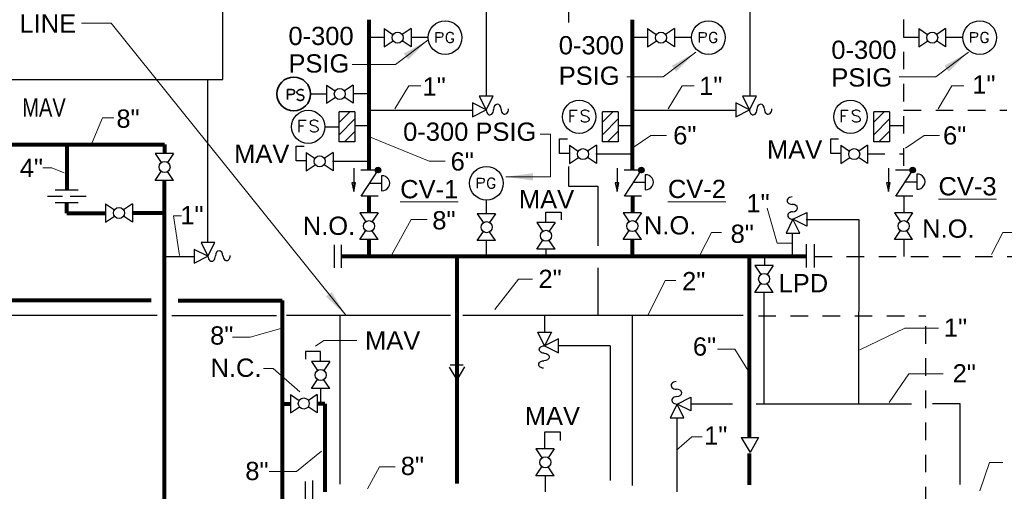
# Model space of a CAD drawing. Extents: x 698.8 to 727.4, y 795.8 to 814.9.
# Tile 4 of 9: x 707.2 to 713.9, y 808.1 to 811.3. Entities that reach past the tile are written whole.
import ezdxf

# ---------------------------------------------------------------- set-up
doc = ezdxf.new("R2010")
doc.units = 0
doc.header["$LTSCALE"] = 0.04
doc.header["$MEASUREMENT"] = 0
doc.linetypes.add('( Hidden )', pattern=[4.5, 3, -1.5])
for name, color, linetype, lineweight in [('M-Anno-Keyn', 4, 'Continuous', 18), ('M-Fuel-Elec', 113, 'Continuous', 35), ('M-Fuel-Fttg', 51, 'Continuous', 25), ('M-Fuel-Main 1', 1, 'Continuous', 80), ('M-Fuel-Recov', 6, 'Continuous', 25), ('M-Fuel-Recov 1', 6, 'Continuous', 25)]:
    doc.layers.add(name, color=color, linetype=linetype, lineweight=lineweight)
doc.styles.add('NOTES', font='ARIAL.TTF')
doc.styles.add('Style-Arial', font='ARIAL.TTF')

# ---------------------------------------------------------------- blocks, each defined once
blk = doc.blocks.new('*U2')
at = {"layer": 'M-Fuel-Fttg', "flags": 128}
for points in [[(-0.063, 0.0348), (-0.063, -0.0355)], [(-0.063, 0.0348), (-0.0331, 0.0348), (-0.0226, 0.0318), (-0.0196, 0.0288), (-0.0151, 0.0213), (-0.0151, 0.0123), (-0.0196, 0.0049), (-0.0226, 0.0019), (-0.0331, -0.0011), (-0.063, -0.0011)], [(0.0582, 0.0183), (0.0552, 0.0258), (0.0477, 0.0318), (0.0417, 0.0348), (0.0283, 0.0348), (0.0208, 0.0318), (0.0148, 0.0258), (0.0103, 0.0183), (0.0073, 0.0079), (0.0073, -0.0086), (0.0103, -0.0191), (0.0148, -0.0251), (0.0208, -0.0325), (0.0283, -0.0355), (0.0417, -0.0355), (0.0477, -0.0325), (0.0552, -0.0251), (0.0582, -0.0191), (0.0582, -0.0086)], [(0.0417, -0.0086), (0.0582, -0.0086)]]:
    blk.add_lwpolyline(points, dxfattribs=at)
at = {"layer": 'M-Fuel-Fttg'}
blk.add_circle((0.0008, -0.0011), 0.1154, dxfattribs=at)
blk = doc.blocks.new('*U10')
at = {"layer": 'M-Fuel-Fttg'}
for centre, start_param, end_param in [((-0.0008, 0.051), 4.742363, 7.883956), ((0.0013, 0), 1.600771, 4.742363), ((0.0034, -0.0511), 4.742363, 7.883956)]:
    blk.add_ellipse(centre, major_axis=(-0.035, 0), ratio=0.729, start_param=start_param, end_param=end_param, dxfattribs=at)

msp = doc.modelspace()

# ---------------------------------------------------------------- linework, layer by layer
at = {"layer": 'M-Anno-Keyn', "lineweight": 18, "flags": 128}
for points in [[(709.4303, 809.3128), (707.821, 811.3149), (707.6189, 811.3149)], [(709.9914, 811.1984), (709.7682, 811.0301), (709.4719, 811.0301)], [(711.8264, 811.115), (711.6032, 810.9468), (711.3532, 810.9468)], [(713.6937, 811.115), (713.4704, 810.9468), (713.2204, 810.9468)], [(709.7654, 810.7285), (709.8602, 810.8845), (709.9428, 810.8845)], [(711.6372, 810.7285), (711.732, 810.8845), (711.8146, 810.8845)], [(713.4861, 810.7285), (713.5809, 810.8845), (713.6635, 810.8845)], [(707.8395, 810.6661), (707.7622, 810.6661), (707.6906, 810.4972)], [(709.5906, 810.5357), (710.0005, 810.3705), (710.1106, 810.3705)], [(710.5243, 810.2627), (710.8301, 810.2627), (710.8301, 810.5543), (710.7598, 810.5543)], [(711.3909, 810.4594), (711.5194, 810.5465), (711.6249, 810.5465)], [(713.2627, 810.4594), (713.3912, 810.5465), (713.4967, 810.5465)], [(707.3528, 810.3241), (707.4143, 810.3241), (707.5002, 810.2897)], [(712.4839, 809.8091), (712.383, 809.8091), (712.3142, 810.0476)], [(708.2886, 809.7255), (708.2483, 809.9965), (708.3033, 809.9965)], [(709.7425, 809.7274), (709.8756, 809.9706), (709.9857, 809.9706)], [(711.8554, 809.7311), (711.9334, 809.8825), (712.0022, 809.8825)], [(713.8526, 809.7311), (713.9306, 809.8825), (713.9994, 809.8825)], [(710.4504, 809.356), (710.611, 809.5625), (710.7073, 809.5625)], [(711.501, 809.3193), (711.6157, 809.5533), (711.6891, 809.5533)], [(708.983, 809.2259), (708.7741, 809.165), (708.6523, 809.165)], [(712.9503, 809.0791), (713.2592, 809.227), (713.4898, 809.227)], [(709.2222, 809.1041), (709.2788, 809.1432), (709.505, 809.1432)], [(712.1934, 808.9225), (712.0933, 809.0834), (711.9759, 809.0834)], [(709.1135, 808.7909), (708.9308, 808.9518), (708.8655, 808.9518)], [(713.1505, 808.718), (713.2853, 808.9138), (713.5202, 808.9138)], [(711.6953, 808.3932), (711.7997, 808.4831), (711.8693, 808.4831)], [(708.9047, 808.2471), (709.0917, 808.2471), (709.2614, 808.3863)], [(709.5765, 808.1271), (709.6592, 808.2793), (709.7679, 808.2793)], [(713.7725, 808.1133), (713.8378, 808.3091), (713.9291, 808.3091)]]:
    msp.add_lwpolyline(points, dxfattribs=at)
at = {"layer": 'M-Anno-Keyn', "lineweight": 18, "extrusion": (0, 0, -1)}
for points in [[(-709.8567, 811.0656), (-709.9914, 811.1984), (-709.8266, 811.1055)], [(-711.6917, 810.9822), (-711.8264, 811.115), (-711.6616, 811.0221)], [(-713.5589, 810.9822), (-713.6937, 811.115), (-713.5289, 811.0221)], [(-710.7118, 810.2877), (-710.5243, 810.2627), (-710.7118, 810.2377)]]:
    msp.add_solid(points, dxfattribs=at)
at = {"layer": 'M-Anno-Keyn', "lineweight": 18}
msp.add_solid([(709.2934, 809.4433), (709.4303, 809.3128), (709.3324, 809.4746)], dxfattribs=at)
at = {"layer": 'M-Fuel-Elec', "flags": 128}
for points in [[(709.029, 810.861), (709.0589, 810.861), (709.0694, 810.858), (709.0724, 810.855), (709.0768, 810.8475), (709.0768, 810.8386), (709.0724, 810.8311), (709.0694, 810.8281), (709.0589, 810.8251), (709.029, 810.8251)], [(709.029, 810.861), (709.029, 810.7907)]]:
    msp.add_lwpolyline(points, dxfattribs=at)
at = {"layer": 'M-Fuel-Elec'}
msp.add_circle((709.0723, 810.8295), 0.1154, dxfattribs=at)
msp.add_open_spline([(709.1392, 810.8551), (709.1179, 810.864), (709.1015, 810.8544), (709.0889, 810.8398), (709.1067, 810.8229), (709.1323, 810.8222), (709.141, 810.8142), (709.1442, 810.7955), (709.1218, 810.7813), (709.1008, 810.7859), (709.0958, 810.7973)], degree=3, dxfattribs=at)
at = {"layer": 'M-Fuel-Fttg'}
for p, q in [((709.6916, 811.2766), (709.6916, 811.1515)), ((709.6916, 811.2766), (709.7521, 811.2361)), ((709.8758, 811.2766), (709.8153, 811.2361)), ((709.8758, 811.2766), (709.8758, 811.1515)), ((711.4953, 811.2766), (711.4953, 811.1515)), ((711.4953, 811.2766), (711.556, 811.2361)), ((711.6795, 811.2766), (711.619, 811.2361)), ((711.6795, 811.2766), (711.6795, 811.1515)), ((713.3538, 811.2766), (713.3538, 811.1515)), ((713.3538, 811.2766), (713.4143, 811.2361)), ((713.5378, 811.2766), (713.4773, 811.2361)), ((713.5378, 811.2766), (713.5378, 811.1515)), ((709.6916, 811.1515), (709.7532, 811.1929)), ((709.8758, 811.1515), (709.8141, 811.1929)), ((711.4953, 811.1515), (711.557, 811.1929)), ((711.6795, 811.1515), (711.6178, 811.1929)), ((713.3538, 811.1515), (713.4153, 811.1929)), ((713.5378, 811.1515), (713.4761, 811.1929)), ((709.2957, 810.8908), (709.2957, 810.7658)), ((709.2957, 810.8908), (709.3562, 810.8503)), ((709.4799, 810.8908), (709.4194, 810.8503)), ((709.4799, 810.8908), (709.4799, 810.7658)), ((709.2957, 810.7658), (709.3574, 810.8071)), ((709.4799, 810.7658), (709.4182, 810.8071)), ((710.3431, 810.8153), (710.3904, 810.7209)), ((710.4375, 810.8153), (710.3431, 810.8153)), ((710.3904, 810.7209), (710.4375, 810.8153)), ((712.1468, 810.8153), (712.1941, 810.7209)), ((712.2413, 810.8153), (712.1468, 810.8153)), ((712.1941, 810.7209), (712.2413, 810.8153)), ((709.4913, 810.708), (709.3832, 810.708)), ((709.3832, 810.5017), (709.3832, 810.708)), ((709.3832, 810.6351), (709.456, 810.708)), ((709.4913, 810.708), (709.4913, 810.5017)), ((710.3904, 810.7209), (710.2959, 810.7681)), ((710.2959, 810.7681), (710.2959, 810.6736)), ((710.2959, 810.6736), (710.3904, 810.7209)), ((711.2951, 810.7078), (711.1869, 810.7078)), ((711.1869, 810.5016), (711.1869, 810.7078)), ((711.1869, 810.6357), (711.259, 810.7078)), ((711.2951, 810.7078), (711.2951, 810.5016)), ((712.1941, 810.7209), (712.0997, 810.7681)), ((712.0997, 810.7681), (712.0997, 810.6736)), ((712.0997, 810.6736), (712.1941, 810.7209)), ((713.1533, 810.7078), (713.0452, 810.7078)), ((713.0452, 810.5016), (713.0452, 810.7078)), ((713.0452, 810.6357), (713.1173, 810.7078)), ((713.1533, 810.7078), (713.1533, 810.5016)), ((709.3832, 810.5502), (709.4913, 810.6584)), ((711.1869, 810.5508), (711.2951, 810.659)), ((713.0452, 810.5508), (713.1533, 810.659)), ((709.4195, 810.5017), (709.4913, 810.5735)), ((711.2225, 810.5016), (711.2951, 810.5741)), ((713.0808, 810.5016), (713.1533, 810.5741)), ((709.4913, 810.5017), (709.3832, 810.5017)), ((711.2951, 810.5016), (711.1869, 810.5016)), ((713.1533, 810.5016), (713.0452, 810.5016)), ((710.9611, 810.4795), (710.9611, 810.3543)), ((710.9611, 810.4795), (711.0217, 810.4388)), ((711.1452, 810.4795), (711.0848, 810.4388)), ((711.1452, 810.4795), (711.1452, 810.3543)), ((712.8195, 810.4795), (712.8195, 810.3543)), ((712.8195, 810.4795), (712.88, 810.4388)), ((713.0035, 810.4795), (712.943, 810.4388)), ((713.0035, 810.4795), (713.0035, 810.3543)), ((708.1235, 810.4215), (708.165, 810.3599)), ((708.2487, 810.4215), (708.1235, 810.4215)), ((708.2487, 810.4215), (708.2081, 810.3611)), ((709.1573, 810.4295), (709.1573, 810.3044)), ((709.1573, 810.4295), (709.2179, 810.3888)), ((709.3415, 810.4295), (709.281, 810.3888)), ((709.3415, 810.4295), (709.3415, 810.3044)), ((710.9611, 810.3543), (711.0227, 810.3958)), ((711.1452, 810.3543), (711.0836, 810.3958)), ((712.8195, 810.3543), (712.881, 810.3958)), ((713.0035, 810.3543), (712.942, 810.3958)), ((709.1573, 810.3044), (709.219, 810.3458)), ((709.3415, 810.3044), (709.2798, 810.3458)), ((709.4841, 810.322), (709.4841, 810.1617)), ((709.6499, 810.309), (709.5315, 810.309)), ((709.5335, 810.1294), (709.6499, 810.309)), ((711.2879, 810.322), (711.2879, 810.1617)), ((711.4536, 810.309), (711.3352, 810.309)), ((711.3373, 810.1294), (711.4536, 810.309)), ((713.1462, 810.322), (713.1462, 810.1617)), ((713.3121, 810.309), (713.1935, 810.309)), ((713.1956, 810.1294), (713.3121, 810.309)), ((708.1235, 810.2374), (708.165, 810.299)), ((708.2487, 810.2374), (708.1235, 810.2374)), ((708.2487, 810.2374), (708.2081, 810.298)), ((709.6745, 810.2704), (709.6745, 810.1674)), ((711.4806, 810.277), (711.4806, 810.1738)), ((713.3415, 810.281), (713.3415, 810.1778)), ((707.4383, 810.1735), (707.5955, 810.1735)), ((709.5933, 810.2188), (709.6745, 810.2188)), ((711.3995, 810.2254), (711.4806, 810.2254)), ((713.2605, 810.2294), (713.3415, 810.2294)), ((707.3853, 810.1311), (707.4884, 810.1311)), ((707.5399, 810.1311), (707.6508, 810.1311)), ((709.6499, 810.1294), (709.5335, 810.1294)), ((711.4536, 810.1294), (711.3373, 810.1294)), ((713.3121, 810.1294), (713.1956, 810.1294)), ((707.4383, 810.0872), (707.5955, 810.0872)), ((707.7834, 810.0771), (707.7834, 809.9519)), ((707.7834, 810.0771), (707.8439, 810.0365)), ((707.9676, 810.0771), (707.9069, 810.0365)), ((707.9676, 810.0771), (707.9676, 809.9519)), ((707.7834, 809.9519), (707.8451, 809.9934)), ((707.9676, 809.9519), (707.9059, 809.9934)), ((709.5245, 810.0173), (709.566, 809.9557)), ((709.6497, 810.0173), (709.5245, 810.0173)), ((709.6497, 810.0173), (709.609, 809.9569)), ((710.3297, 810.0102), (710.3711, 809.9487)), ((710.455, 810.0102), (710.3297, 810.0102)), ((710.455, 810.0102), (710.4143, 809.9497)), ((711.3284, 810.0173), (711.3697, 809.9557)), ((711.4535, 810.0173), (711.3284, 810.0173)), ((711.4535, 810.0173), (711.4128, 809.9569)), ((712.4918, 809.9722), (712.4445, 809.8779)), ((712.4918, 809.9722), (712.5861, 810.0196)), ((712.5861, 809.9251), (712.4918, 809.9722)), ((712.5389, 809.8779), (712.4918, 809.9722)), ((712.5861, 810.0196), (712.5861, 809.9251)), ((713.1867, 810.0173), (713.228, 809.9557)), ((713.3117, 810.0173), (713.1867, 810.0173)), ((713.3117, 810.0173), (713.2712, 809.9569)), ((709.5245, 809.8332), (709.566, 809.8948)), ((710.7369, 809.9512), (710.7782, 809.8897)), ((710.862, 809.9512), (710.7369, 809.9512)), ((710.862, 809.9512), (710.8215, 809.8907)), ((711.3284, 809.8332), (711.3697, 809.8948)), ((713.1867, 809.8332), (713.228, 809.8948)), ((709.6497, 809.8332), (709.5245, 809.8332)), ((709.6497, 809.8332), (709.609, 809.8938)), ((710.3297, 809.8261), (710.3711, 809.8877)), ((710.455, 809.8261), (710.4143, 809.8866)), ((710.7369, 809.7672), (710.7782, 809.8287)), ((710.862, 809.7672), (710.8215, 809.8277)), ((711.4535, 809.8332), (711.3284, 809.8332)), ((711.4535, 809.8332), (711.4128, 809.8938)), ((712.4445, 809.8779), (712.5389, 809.8779)), ((713.3117, 809.8332), (713.1867, 809.8332)), ((713.3117, 809.8332), (713.2712, 809.8938)), ((708.4847, 809.719), (708.3904, 809.7662)), ((708.3904, 809.7662), (708.3904, 809.6717)), ((708.4376, 809.8135), (708.4847, 809.719)), ((708.5321, 809.8135), (708.4376, 809.8135)), ((708.4847, 809.719), (708.5321, 809.8135)), ((709.3501, 809.7976), (709.3501, 809.6404)), ((709.4004, 809.6404), (709.4004, 809.7976)), ((710.455, 809.8261), (710.3297, 809.8261)), ((710.862, 809.7672), (710.7369, 809.7672)), ((712.5823, 809.8017), (712.5823, 809.642)), ((712.6395, 809.642), (712.6395, 809.8017)), ((708.3904, 809.6717), (708.4847, 809.719)), ((712.2307, 809.6555), (712.2721, 809.5938)), ((712.3558, 809.6555), (712.2307, 809.6555)), ((712.3558, 809.6555), (712.3153, 809.5948)), ((712.2307, 809.4713), (712.2721, 809.533)), ((712.3558, 809.4713), (712.3153, 809.5318)), ((712.3558, 809.4713), (712.2307, 809.4713)), ((710.7905, 809.1065), (710.7434, 809.201)), ((710.7434, 809.201), (710.8378, 809.201)), ((710.8378, 809.201), (710.7905, 809.1065)), ((710.885, 809.1537), (710.7905, 809.1065)), ((710.885, 809.0593), (710.885, 809.1537)), ((710.7905, 809.1065), (710.885, 809.0593)), ((709.1933, 808.9983), (709.2347, 808.9367)), ((709.3184, 808.9983), (709.1933, 808.9983)), ((709.3184, 808.9983), (709.2777, 808.9378)), ((710.1372, 808.9611), (710.1831, 808.8861)), ((710.1442, 808.9753), (710.2339, 808.9765)), ((710.2411, 808.9625), (710.1973, 808.8862)), ((709.1933, 808.8141), (709.2347, 808.8758)), ((709.3184, 808.8141), (709.2777, 808.8746)), ((709.0491, 808.7731), (709.0491, 808.6481)), ((709.0491, 808.7731), (709.1096, 808.7326)), ((709.2332, 808.7731), (709.1727, 808.7326)), ((709.3184, 808.8141), (709.1933, 808.8141)), ((709.2332, 808.7731), (709.2332, 808.6481)), ((711.698, 808.708), (711.7925, 808.7552)), ((711.7925, 808.7552), (711.7925, 808.6609)), ((709.0491, 808.6481), (709.1106, 808.6894)), ((709.2332, 808.6481), (709.1716, 808.6894)), ((711.698, 808.708), (711.6508, 808.6136)), ((711.7925, 808.6609), (711.698, 808.708)), ((711.7453, 808.6136), (711.698, 808.708)), ((711.6508, 808.6136), (711.7453, 808.6136)), ((712.1362, 808.4782), (712.2568, 808.4798)), ((712.1362, 808.4782), (712.198, 808.3774)), ((712.2568, 808.4798), (712.198, 808.3774)), ((710.7314, 808.4014), (710.7728, 808.3397)), ((710.8565, 808.4014), (710.7314, 808.4014)), ((710.8565, 808.4014), (710.816, 808.3409)), ((710.7314, 808.2172), (710.7728, 808.2789)), ((710.8565, 808.2172), (710.816, 808.2779)), ((710.8565, 808.2172), (710.7314, 808.2172)), ((709.15, 808.1789), (709.15, 808.0231)), ((709.2007, 808.1847), (709.2007, 808.0246))]:
    msp.add_line(p, q, dxfattribs=at)
at = {"layer": 'M-Fuel-Fttg', "flags": 128}
for points in [[(710.9635, 810.7181), (710.9635, 810.6377)], [(710.9635, 810.7181), (711.013, 810.7181)], [(711.0951, 810.7078), (711.0866, 810.7147), (711.0746, 810.7181), (711.0609, 810.7181), (711.049, 810.7147), (711.0404, 810.7078), (711.0404, 810.6993), (711.0438, 810.6925), (711.049, 810.6873), (711.0558, 810.6839), (711.0797, 810.6771), (711.0866, 810.6719), (711.09, 810.6685), (711.0951, 810.66), (711.0951, 810.6497), (711.0866, 810.6411), (711.0746, 810.6377), (711.0609, 810.6377), (711.049, 810.6411), (711.0404, 810.6497)], [(712.8215, 810.7181), (712.8215, 810.6377)], [(712.8215, 810.7181), (712.8711, 810.7181)], [(712.9532, 810.7078), (712.9446, 810.7147), (712.9327, 810.7181), (712.919, 810.7181), (712.907, 810.7147), (712.8985, 810.7078), (712.8985, 810.6993), (712.9019, 810.6925), (712.907, 810.6873), (712.9139, 810.6839), (712.9378, 810.6771), (712.9446, 810.6719), (712.9481, 810.6685), (712.9532, 810.66), (712.9532, 810.6497), (712.9446, 810.6411), (712.9327, 810.6377), (712.919, 810.6377), (712.907, 810.6411), (712.8985, 810.6497)], [(709.1074, 810.6497), (709.1074, 810.5693)], [(709.1074, 810.6497), (709.157, 810.6497)], [(709.2391, 810.6394), (709.2306, 810.6462), (709.2186, 810.6497), (709.2049, 810.6497), (709.193, 810.6462), (709.1844, 810.6394), (709.1844, 810.6308), (709.1878, 810.624), (709.193, 810.6189), (709.1998, 810.6154), (709.2237, 810.6086), (709.2306, 810.6035), (709.234, 810.6001), (709.2391, 810.5915), (709.2391, 810.5812), (709.2306, 810.5727), (709.2186, 810.5693), (709.2049, 810.5693), (709.193, 810.5727), (709.1844, 810.5812)], [(710.9635, 810.6805), (710.9942, 810.6805)], [(712.8215, 810.6805), (712.8523, 810.6805)], [(709.1074, 810.612), (709.1382, 810.612)]]:
    msp.add_lwpolyline(points, dxfattribs=at)
at = {"layer": 'M-Fuel-Fttg'}
for centre, radius in [((709.7837, 811.2153), 0.0378), ((711.5875, 811.2152), 0.0378), ((713.4458, 811.2152), 0.0378), ((709.3878, 810.8295), 0.0378), ((711.0274, 810.6733), 0.114), ((712.8855, 810.6733), 0.114), ((709.1714, 810.6048), 0.114), ((711.0532, 810.4181), 0.0378), ((712.9115, 810.4181), 0.0378), ((708.1873, 810.3295), 0.0378), ((709.2494, 810.3681), 0.0378), ((709.6499, 810.309), 0.0189), ((709.6499, 810.309), 0.0183), ((709.6499, 810.309), 0.0179), ((709.6499, 810.309), 0.0171), ((709.6499, 810.309), 0.0161), ((709.6499, 810.309), 0.0153), ((709.6499, 810.309), 0.0141), ((709.6499, 810.309), 0.0133), ((709.6499, 810.309), 0.0123), ((709.6499, 810.309), 0.0118), ((709.6499, 810.309), 0.0108), ((709.6499, 810.309), 0.0104), ((709.6499, 810.309), 0.00944), ((709.6499, 810.309), 0.00829), ((709.6499, 810.309), 0.00732), ((709.6499, 810.309), 0.00647), ((709.6499, 810.309), 0.0059), ((709.6499, 810.309), 0.00452), ((709.6499, 810.309), 0.00372), ((709.6499, 810.309), 0.00236), ((709.6499, 810.309), 0.00116), ((711.4537, 810.309), 0.0189), ((711.4537, 810.309), 0.0183), ((711.4537, 810.309), 0.0179), ((711.4537, 810.309), 0.0171), ((711.4537, 810.309), 0.0161), ((711.4537, 810.309), 0.0153), ((711.4537, 810.309), 0.0141), ((711.4537, 810.309), 0.0133), ((711.4537, 810.309), 0.0123), ((711.4537, 810.309), 0.0118), ((711.4537, 810.309), 0.0108), ((711.4537, 810.309), 0.0104), ((711.4537, 810.309), 0.00944), ((711.4537, 810.309), 0.00829), ((711.4537, 810.309), 0.00732), ((711.4537, 810.309), 0.00647), ((711.4537, 810.309), 0.0059), ((711.4537, 810.309), 0.00452), ((711.4537, 810.309), 0.00372), ((711.4537, 810.309), 0.00236), ((711.4537, 810.309), 0.00116), ((713.312, 810.309), 0.0189), ((713.312, 810.309), 0.0183), ((713.312, 810.309), 0.0179), ((713.312, 810.309), 0.0171), ((713.312, 810.309), 0.0161), ((713.312, 810.309), 0.0153), ((713.312, 810.309), 0.0141), ((713.312, 810.309), 0.0133), ((713.312, 810.309), 0.0123), ((713.312, 810.309), 0.0118), ((713.312, 810.309), 0.0108), ((713.312, 810.309), 0.0104), ((713.312, 810.309), 0.00944), ((713.312, 810.309), 0.00829), ((713.312, 810.309), 0.00732), ((713.312, 810.309), 0.00647), ((713.312, 810.309), 0.0059), ((713.312, 810.309), 0.00452), ((713.312, 810.309), 0.00372), ((713.312, 810.309), 0.00236), ((713.312, 810.309), 0.00116), ((707.8754, 810.0157), 0.0378), ((709.5883, 809.9253), 0.0378), ((711.3921, 809.9253), 0.0378), ((713.2504, 809.9253), 0.0378), ((710.3935, 809.9182), 0.0378), ((710.8006, 809.8592), 0.0378), ((712.2945, 809.5633), 0.0378), ((709.257, 808.9062), 0.0378), ((709.1411, 808.7118), 0.0378), ((710.7952, 808.3094), 0.0378)]:
    msp.add_circle(centre, radius, dxfattribs=at)
for centre in [(709.678, 810.2189), (711.4842, 810.2255), (713.345, 810.2294)]:
    msp.add_arc(centre, 0.0517, 266.05013, 93.94987, dxfattribs=at)
for points in [[(709.4841, 810.1617), (709.4959, 810.2207), (709.47, 810.2207)], [(711.2879, 810.1617), (711.2997, 810.2207), (711.2737, 810.2207)], [(713.1462, 810.1617), (713.158, 810.2207), (713.132, 810.2207)]]:
    msp.add_3dface(points, dxfattribs=at)
at = {"layer": 'M-Fuel-Main 1'}
for p, q in [((709.5877, 811.3372), (709.5877, 810.3109)), ((711.3914, 811.3372), (711.3914, 810.3109)), ((705.5595, 810.4828), (708.1873, 810.4828)), ((707.5169, 810.4828), (707.5169, 810.1735)), ((708.1873, 810.4828), (708.1873, 810.4215)), ((708.1863, 807.295), (708.1874, 810.2374)), ((709.5884, 810.0173), (709.5884, 810.1298)), ((711.3921, 810.1291), (711.3921, 810.0187)), ((707.5169, 810.0145), (707.5169, 810.0872)), ((707.5169, 810.0145), (707.7834, 810.0145)), ((708.1873, 810.0145), (707.9676, 810.0145)), ((709.5884, 809.7185), (709.5884, 809.8328)), ((711.3921, 809.7185), (711.3921, 809.8318)), ((712.5823, 809.7185), (709.4004, 809.7185)), ((710.1913, 808.1647), (710.1913, 809.7185)), ((712.1936, 808.479), (712.1936, 809.7185)), ((708.0957, 809.4159), (704.8589, 809.4159)), ((708.2802, 809.4154), (708.9919, 809.4154)), ((708.9919, 809.4154), (708.9919, 802.599)), ((708.9936, 808.7094), (709.0481, 808.7094)), ((709.2846, 808.7094), (709.2323, 808.7094)), ((709.2846, 808.7094), (709.2846, 808.1082)), ((712.1936, 808.1553), (712.1936, 808.3697))]:
    msp.add_line(p, q, dxfattribs=at)
at = {"layer": 'M-Fuel-Main 1', "linetype": '( Hidden )', "lineweight": 25}
for p, q in [((713.2497, 811.3387), (713.2497, 810.3109)), ((713.2504, 810.1291), (713.2504, 810.0187)), ((713.2504, 809.8345), (713.2504, 809.7185)), ((712.6395, 809.7182), (714.4397, 809.7182))]:
    msp.add_line(p, q, dxfattribs=at)
at = {"layer": 'M-Fuel-Recov'}
for p, q in [((708.5873, 810.9277), (708.5882, 813.135)), ((710.3919, 810.8153), (710.3919, 813.135)), ((712.2013, 813.1345), (712.1959, 810.8154)), ((709.6904, 811.2152), (709.5877, 811.2152)), ((709.9938, 811.2152), (709.8764, 811.2152)), ((711.4941, 811.2152), (711.3914, 811.2152)), ((711.7976, 811.2152), (711.6802, 811.2152)), ((706.3258, 810.9286), (708.5873, 810.9277)), ((708.4848, 809.8135), (708.4848, 810.9277)), ((709.5877, 810.7192), (710.2959, 810.7192)), ((711.3914, 810.7191), (712.0997, 810.7191)), ((709.2854, 810.6048), (709.3832, 810.6048)), ((709.4906, 810.613), (709.5884, 810.613)), ((711.2944, 810.613), (711.3914, 810.613)), ((710.8929, 810.4214), (710.8929, 810.5221)), ((710.8929, 810.5221), (710.9464, 810.5221)), ((709.0891, 810.3714), (709.0891, 810.472)), ((709.0891, 810.472), (709.1426, 810.472)), ((709.1554, 810.3714), (709.0891, 810.3714)), ((709.3384, 810.3702), (709.5877, 810.3702)), ((710.9592, 810.4214), (710.8929, 810.4214)), ((711.1423, 810.4201), (711.3914, 810.4201)), ((710.3924, 810.0102), (710.3924, 810.1031)), ((710.7994, 810.0206), (710.9035, 810.0206)), ((710.7994, 809.9512), (710.7994, 810.0206)), ((710.9035, 810.0206), (710.9035, 809.969)), ((712.5825, 809.971), (712.9423, 809.971)), ((712.9423, 809.971), (712.9413, 808.7101)), ((712.489, 809.72), (712.489, 809.88)), ((710.3914, 809.8265), (710.3914, 809.7185)), ((710.7986, 809.7675), (710.7986, 809.7185)), ((708.1873, 809.7182), (708.3904, 809.7182)), ((712.2973, 809.72), (712.2972, 809.6561)), ((712.2932, 809.4713), (712.2926, 808.7101)), ((708.1378, 809.3143), (707.0291, 809.3143)), ((708.2365, 809.3143), (708.9533, 809.3143)), ((710.1464, 809.3144), (709.0232, 809.3144)), ((709.3888, 809.3144), (709.3888, 808.1594)), ((712.1507, 809.3148), (710.2315, 809.3148)), ((710.7903, 809.3148), (710.7903, 809.2012)), ((711.3916, 809.3148), (711.3916, 808.1509)), ((711.2407, 809.1065), (710.8852, 809.1065)), ((711.2407, 809.1065), (711.2407, 808.1857)), ((709.1518, 809.0675), (709.1518, 809.0159)), ((709.2559, 809.0675), (709.1518, 809.0675)), ((709.2559, 808.9983), (709.2559, 809.0675)), ((709.2549, 808.8147), (709.2549, 808.7103)), ((712.0773, 808.708), (711.7926, 808.708)), ((712.2403, 808.7101), (713.3035, 808.7101)), ((713.6362, 808.7101), (713.4488, 808.7101)), ((713.6362, 808.1577), (713.6362, 808.7101)), ((711.6978, 808.1082), (711.6978, 808.6134)), ((710.7921, 808.4019), (710.7921, 808.519)), ((710.7921, 808.519), (710.8963, 808.519)), ((710.8963, 808.519), (710.8963, 808.4597)), ((710.794, 808.2172), (710.794, 808.1082))]:
    msp.add_line(p, q, dxfattribs=at)
at = {"layer": 'M-Fuel-Recov', "linetype": '( Hidden )', "lineweight": 25}
for p, q in [((713.3524, 811.2152), (713.2497, 811.2152)), ((713.656, 811.2152), (713.5385, 811.2152)), ((713.2497, 810.7191), (713.9579, 810.7191)), ((713.1528, 810.613), (713.2504, 810.613)), ((712.7511, 810.4214), (712.7511, 810.5221)), ((712.7511, 810.5221), (712.8046, 810.5221)), ((712.8176, 810.4214), (712.7511, 810.4214)), ((713.0006, 810.4201), (713.2497, 810.4201)), ((712.2553, 809.3127), (713.4013, 809.3127)), ((713.4013, 807.3609), (713.4013, 809.3127))]:
    msp.add_line(p, q, dxfattribs=at)
at = {"layer": 'M-Fuel-Recov'}
msp.add_point((712.2948, 808.7098), dxfattribs=at)
at = {"layer": 'M-Fuel-Recov 1'}
for p, q in [((710.9551, 812.0036), (710.9551, 811.3196)), ((709.1877, 810.8295), (709.2948, 810.8295)), ((709.5877, 810.8295), (709.4806, 810.8295)), ((710.9551, 810.3335), (710.9551, 810.1997)), ((710.9551, 810.1997), (711.1548, 810.1997)), ((711.1548, 810.1997), (711.1548, 809.7911)), ((711.1548, 809.6409), (711.1548, 809.3127))]:
    msp.add_line(p, q, dxfattribs=at)

# ---------------------------------------------------------------- block references
at = {"layer": 'M-Fuel-Fttg'}
for p in [(710.1084, 811.2163), (711.9122, 811.2163), (713.7706, 811.2163), (710.3916, 810.2197)]:
    msp.add_blockref('*U2', p, dxfattribs=at)
for p, rotation in [((710.467, 810.7228), 90), ((712.2707, 810.7228), 90), ((712.4873, 810.0489), 360), ((708.5613, 809.7209), 90), ((711.6935, 808.7847), 360)]:
    msp.add_blockref('*U10', p, dxfattribs=dict(at, rotation=rotation))
at = {"layer": 'M-Fuel-Fttg', "yscale": -1}
msp.add_blockref('*U10', (710.7861, 809.0299), dxfattribs=at)

# ---------------------------------------------------------------- texts
at = {"layer": 'M-Anno-Keyn', "lineweight": 18, "char_height": 0.125}
for s, insert, attachment_point, line_spacing_factor, style in [('FILTER\\PSEPARATOR\\PSLOW FILL\\PLINE', (707.1936, 811.9386), 1, 0.903614, 'Style-Arial'), ('0-300 \\PPSIG', (709.0359, 811.2892), 1, 0.903614, 'Style-Arial'), ('0-300 \\PPSIG', (712.7548, 811.1943), 1, 0.90724, 'Style-Arial'), ('1"', (709.9545, 810.9432), 1, 0.903614, 'Style-Arial'), ('1"', (711.8494, 810.9471), 1, 0.90724, 'Style-Arial'), ('1"', (713.7199, 810.9562), 1, 0.90724, 'Style-Arial'), ('\\H1.000000x;\\W0.789078;MAV', (707.2121, 810.7376), 4, 0.633949, 'NOTES'), ('8"', (707.8574, 810.7233), 1, 0.903614, 'Style-Arial'), ('0-300 PSIG', (709.8218, 810.6339), 1, 0.903614, 'Style-Arial'), ('6"', (711.6715, 810.6097), 1, 0.90724, 'Style-Arial'), ('6"', (713.5201, 810.6085), 1, 0.90724, 'Style-Arial'), ('MAV', (712.314, 810.5112), 1, 0.90724, 'Style-Arial'), ('MAV', (708.6639, 810.4831), 1, 0.903614, 'Style-Arial'), ('6"', (710.147, 810.4303), 1, 0.903614, 'Style-Arial'), ('4"', (707.1956, 810.386), 1, 0.903614, 'Style-Arial'), ('\\LCV-1', (709.8014, 810.114), 7, 0.626379, 'Style-Arial'), ('\\LCV-2', (711.6351, 810.1155), 7, 0.626379, 'Style-Arial'), ('\\LCV-3', (713.4888, 810.1339), 7, 0.626379, 'Style-Arial'), ('MAV', (710.6148, 810.1715), 1, 0.903614, 'Style-Arial'), ('1"', (712.1731, 810.1444), 1, 0.90724, 'Style-Arial'), ('1"', (708.2952, 810.0624), 1, 0.903614, 'Style-Arial'), ('8"', (710.0214, 810.0278), 1, 0.903614, 'Style-Arial'), ('N.O.', (709.1342, 809.9903), 1, 0.903614, 'Style-Arial'), ('N.O.', (711.4712, 809.9935), 1, 0.90724, 'Style-Arial'), ('N.O.', (713.3769, 809.971), 1, 0.90724, 'Style-Arial'), ('8"', (712.0648, 809.9356), 1, 0.90724, 'Style-Arial'), ('2"', (710.7488, 809.6271), 1, 0.903614, 'Style-Arial'), ('2"', (711.7328, 809.6114), 1, 0.90724, 'Style-Arial'), ('LPD', (712.3934, 809.5974), 1, 0.90724, 'Style-Arial'), ('1"', (713.5257, 809.2931), 1, 0.90724, 'Style-Arial'), ('8"', (708.4996, 809.2396), 1, 0.903614, 'Style-Arial'), ('MAV', (709.5608, 809.2062), 1, 0.90724, 'Style-Arial'), ('6"', (711.8063, 809.1643), 1, 0.90724, 'Style-Arial'), ('N.C.', (708.5022, 809.0192), 1, 0.903614, 'Style-Arial'), ('2"', (713.5856, 808.9807), 1, 0.90724, 'Style-Arial'), ('MAV', (710.655, 808.689), 1, 0.90724, 'Style-Arial'), ('1"', (711.8835, 808.5548), 1, 0.90724, 'Style-Arial'), ('8"', (709.8055, 808.3472), 1, 0.90724, 'Style-Arial'), ('8"', (708.7404, 808.3127), 1, 0.903614, 'Style-Arial')]:
    msp.add_mtext(s, dxfattribs=dict(at, insert=insert, attachment_point=attachment_point, line_spacing_factor=line_spacing_factor, style=style))
at = {"layer": 'M-Anno-Keyn', "lineweight": 18, "insert": (710.8875, 810.8903), "char_height": 0.125, "attachment_point": 7, "style": 'Style-Arial'}
msp.add_mtext('0-300 \\PPSIG', dxfattribs=at)

doc.saveas('drawing.dxf')
